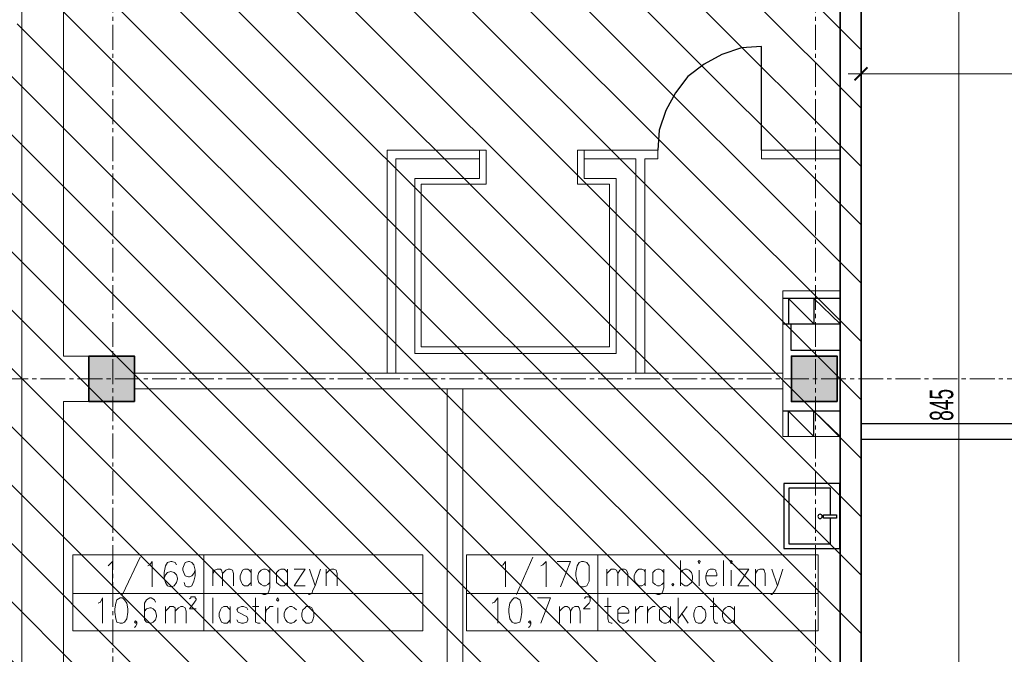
# Model space of a CAD drawing. Header units: millimetres. Extents: x 0 to 12515, y 0 to 27803.
# Tile 84 of 97: x 9734 to 10491, y 25132 to 25620. Entities that reach past the tile are written whole.
import ezdxf

# ---------------------------------------------------------------- set-up
doc = ezdxf.new("R2010")
doc.units = ezdxf.units.MM
doc.linetypes.add('CENTER2', pattern=[28.575, 19.05, -3.175, 3.175, -3.175])
doc.layers.add('PDF _Geometria', color=7, linetype='Continuous')
doc.layers.add('powierzchnie', color=230, linetype='Continuous', lineweight=30, plot=False)
for name, color, linetype, lineweight in [('sq_bud istn', 253, 'Continuous', 15), ('SQ_ISTN.Ściany', 140, 'Continuous', 35), ('SQ_Osie', 220, 'CENTER2', 9), ('SQ_PROJ.AranżacjaSanitarna', 7, 'Continuous', 25), ('SQ_Wymiary', 7, 'Continuous', 5)]:
    doc.layers.add(name, color=color, linetype=linetype, lineweight=lineweight)
doc.styles.add('SQ_Swis721 LtCn BT', font='swisscl.ttf', dxfattribs={"width": 0.8})
doc.dimstyles.new('SQ_100', dxfattribs={"dimscale": 100, "dimtxt": 0.18, "dimasz": 0.1, "dimexe": 0.1, "dimexo": 0.01, "dimgap": 0.04, "dimtad": 1, "dimrnd": 0.5, "dimdsep": 46, "dimtxsty": 'SQ_Swis721 LtCn BT', "dimblk": 'ARCHTICK', "dimcen": 0.1, "dimdle": 0.1, "dimclrd": 256, "dimclre": 256, "dimclrt": 256, "dimaunit": 1, "dimadec": 0, "dimazin": 0, "dimtfac": 1, "dimtix": 1, "dimtmove": 2, "dimatfit": 3, "dimldrblk": 'ARCHTICK', "dimfxl": 0.1, "dimfxlon": 1, "dimtolj": 1, "dimlwd": -1, "dimarcsym": 0})

# ---------------------------------------------------------------- blocks, each defined once
blk = doc.blocks.new('ist osie bud B')
at = {"layer": 'SQ_Osie'}
for p, q in [((22173.28, 13852.66), (22173.28, 19362.86)), ((22713.28, 13852.66), (22713.28, 19362.86))]:
    blk.add_line(p, q, dxfattribs=at)
blk.add_lwpolyline([(21178.31, 15296.45), (22845.29, 15296.45)], dxfattribs=at)
blk = doc.blocks.new('słupy konstr bud B')
at = {"layer": 'SQ_ISTN.Ściany', "lineweight": 5}
h = blk.add_hatch(dxfattribs=at)
h.set_pattern_fill('JIS_STN_1E', color=256, scale=10)
h.paths.add_polyline_path([(21350.78, 18613.95), (21315.78, 18613.95), (21315.78, 18578.95), (21350.78, 18578.95)])
h.paths.add_polyline_path([(21890.78, 18613.95), (21855.78, 18613.95), (21855.78, 18578.95), (21890.78, 18578.95)])
h.paths.add_polyline_path([(22190.78, 18613.95), (22155.78, 18613.95), (22155.78, 18578.95), (22190.78, 18578.95)])
h.paths.add_polyline_path([(22730.78, 18613.95), (22695.78, 18613.95), (22695.78, 18578.95), (22730.78, 18578.95)])
h.paths.add_polyline_path([(22730.78, 17953.95), (22695.78, 17953.95), (22695.78, 17918.95), (22730.78, 17918.95)])
h.paths.add_polyline_path([(22190.78, 17953.95), (22155.78, 17953.95), (22155.78, 17918.95), (22190.78, 17918.95)])
h.paths.add_polyline_path([(21890.78, 17953.95), (21855.78, 17953.95), (21855.78, 17918.95), (21890.78, 17918.95)])
h.paths.add_polyline_path([(21350.78, 17953.95), (21315.78, 17953.95), (21315.78, 17918.95), (21350.78, 17918.95)])
h.paths.add_polyline_path([(21350.78, 17293.95), (21315.78, 17293.95), (21315.78, 17258.95), (21350.78, 17258.95)])
h.paths.add_polyline_path([(21890.78, 17293.95), (21855.78, 17293.95), (21855.78, 17258.95), (21890.78, 17258.95)])
h.paths.add_polyline_path([(22190.78, 17293.95), (22155.78, 17293.95), (22155.78, 17258.95), (22190.78, 17258.95)])
h.paths.add_polyline_path([(22730.78, 17293.95), (22695.78, 17293.95), (22695.78, 17258.95), (22730.78, 17258.95)])
h.paths.add_polyline_path([(22695.78, 16633.95), (22730.78, 16633.95), (22730.78, 16598.95), (22695.78, 16598.95)])
h.paths.add_polyline_path([(22695.78, 14653.95), (22730.78, 14653.95), (22730.78, 14618.95), (22695.78, 14618.95)])
h.paths.add_polyline_path([(22695.78, 15313.95), (22730.78, 15313.95), (22730.78, 15278.95), (22695.78, 15278.95)])
h.paths.add_polyline_path([(22695.78, 15973.95), (22730.78, 15973.95), (22730.78, 15938.95), (22695.78, 15938.95)])
h.paths.add_polyline_path([(22155.78, 14653.95), (22190.78, 14653.95), (22190.78, 14618.95), (22155.78, 14618.95)])
h.paths.add_polyline_path([(22155.78, 15313.95), (22190.78, 15313.95), (22190.78, 15278.95), (22155.78, 15278.95)])
h.paths.add_polyline_path([(22155.78, 15973.95), (22190.78, 15973.95), (22190.78, 15938.95), (22155.78, 15938.95)])
h.paths.add_polyline_path([(22155.78, 16633.95), (22190.78, 16633.95), (22190.78, 16598.95), (22155.78, 16598.95)])
h.paths.add_polyline_path([(21855.78, 14653.95), (21890.78, 14653.95), (21890.78, 14618.95), (21855.78, 14618.95)])
h.paths.add_polyline_path([(21855.78, 15313.95), (21890.78, 15313.95), (21890.78, 15278.95), (21855.78, 15278.95)])
h.paths.add_polyline_path([(21855.78, 15973.95), (21890.78, 15973.95), (21890.78, 15938.95), (21855.78, 15938.95)])
h.paths.add_polyline_path([(21855.78, 16633.95), (21890.78, 16633.95), (21890.78, 16598.95), (21855.78, 16598.95)])
h.paths.add_polyline_path([(21315.78, 14653.95), (21350.78, 14653.95), (21350.78, 14618.95), (21315.78, 14618.95)])
h.paths.add_polyline_path([(21315.78, 15313.95), (21350.78, 15313.95), (21350.78, 15278.95), (21315.78, 15278.95)])
h.paths.add_polyline_path([(21315.78, 15973.95), (21350.78, 15973.95), (21350.78, 15938.95), (21315.78, 15938.95)])
h.paths.add_polyline_path([(21315.78, 16633.95), (21350.78, 16633.95), (21350.78, 16598.95), (21315.78, 16598.95)])
at = {"layer": 'SQ_ISTN.Ściany'}
for points in [[(22155.78, 15313.95), (22190.78, 15313.95), (22190.78, 15278.95), (22155.78, 15278.95)], [(22695.78, 15313.95), (22730.78, 15313.95), (22730.78, 15278.95), (22695.78, 15278.95)]]:
    blk.add_lwpolyline(points, close=True, dxfattribs=at)
blk = doc.blocks.new('sanit-umywalka')
for points in [[(47.78, -2.5), (0, -2.5), (0, 53.06), (47.78, 53.06)], [(14, 23.5), (14, 26.5), (3, 26.5), (3, 23.5)]]:
    blk.add_lwpolyline(points, close=True)
blk.add_lwpolyline([(8, 26.5), (8, 49.06), (43.78, 49.06), (43.78, 1.5), (8, 1.5), (8, 23.5)])
blk.add_circle((17, 25), 1.87)
blk = doc.blocks.new('_ArchTick')
at = {"color": 0, "linetype": 'ByBlock', "const_width": 0.15}
blk.add_lwpolyline([(-0.5, -0.5), (0.5, 0.5)], dxfattribs=at)
blk = doc.blocks.new('*D1561')
at = {"layer": 'Defpoints', "color": 0, "transparency": 16777216}
for p in [(10381.05, 26153.23), (10369.05, 24106.99), (10381.05, 24106.99)]:
    blk.add_point(p, dxfattribs=at)
at = {"layer": 'SQ_Wymiary', "lineweight": -2, "transparency": 16777216}
for p, q in [((10369.05, 26143.23), (10369.05, 26163.23)), ((10381.05, 26143.23), (10381.05, 26163.23))]:
    blk.add_line(p, q, dxfattribs=at)
at = {"layer": 'SQ_Wymiary', "transparency": 16777216}
for p, q in [((10369.05, 26153.23), (10359.05, 26153.23)), ((10369.05, 26153.23), (10381.05, 26153.23)), ((10381.05, 26153.23), (10391.05, 26153.23))]:
    blk.add_line(p, q, dxfattribs=at)
at = {"layer": 'SQ_Wymiary', "transparency": 16777216, "xscale": 10, "yscale": 10, "zscale": 10}
blk.add_blockref('_ArchTick', (10369.05, 26153.23), dxfattribs=at)
at = {"layer": 'SQ_Wymiary', "transparency": 16777216, "xscale": 10, "yscale": 10, "zscale": 10, "rotation": 180}
blk.add_blockref('_ArchTick', (10381.05, 26153.23), dxfattribs=at)
at = {"layer": 'SQ_Wymiary', "transparency": 16777216, "insert": (10375.05, 26166.27), "char_height": 18, "attachment_point": 5, "style": 'SQ_Swis721 LtCn BT'}
blk.add_mtext('\\A1;12', dxfattribs=at)
blk = doc.blocks.new('*D1562')
at = {"layer": 'Defpoints', "color": 0, "transparency": 16777216}
for p in [(10369.05, 26153.23), (9768.05, 23998.16), (10369.05, 23998.16)]:
    blk.add_point(p, dxfattribs=at)
at = {"layer": 'SQ_Wymiary', "lineweight": -2, "transparency": 16777216}
for p, q in [((9768.05, 26143.23), (9768.05, 26163.23)), ((10369.05, 26143.23), (10369.05, 26163.23))]:
    blk.add_line(p, q, dxfattribs=at)
at = {"layer": 'SQ_Wymiary', "transparency": 16777216}
blk.add_line((9758.05, 26153.23), (10379.05, 26153.23), dxfattribs=at)
at = {"layer": 'SQ_Wymiary', "transparency": 16777216, "xscale": 10, "yscale": 10, "zscale": 10, "rotation": 180}
blk.add_blockref('_ArchTick', (9768.05, 26153.23), dxfattribs=at)
at = {"layer": 'SQ_Wymiary', "transparency": 16777216, "xscale": 10, "yscale": 10, "zscale": 10}
blk.add_blockref('_ArchTick', (10369.05, 26153.23), dxfattribs=at)
at = {"layer": 'SQ_Wymiary', "transparency": 16777216, "insert": (10068.55, 26166.45), "char_height": 18, "attachment_point": 5, "style": 'SQ_Swis721 LtCn BT'}
blk.add_mtext('\\A1;601', dxfattribs=at)
blk = doc.blocks.new('*D1563')
at = {"layer": 'Defpoints', "color": 0, "transparency": 16777216}
for p in [(9736.05, 26153.23), (9736.05, 23728.91), (9768.05, 23728.91)]:
    blk.add_point(p, dxfattribs=at)
at = {"layer": 'SQ_Wymiary', "lineweight": -2, "transparency": 16777216}
for p, q in [((9736.05, 26143.23), (9736.05, 26163.23)), ((9768.05, 26143.23), (9768.05, 26163.23))]:
    blk.add_line(p, q, dxfattribs=at)
at = {"layer": 'SQ_Wymiary', "transparency": 16777216}
blk.add_line((9778.05, 26153.23), (9726.05, 26153.23), dxfattribs=at)
at = {"layer": 'SQ_Wymiary', "transparency": 16777216, "xscale": 10, "yscale": 10, "zscale": 10, "rotation": 180}
blk.add_blockref('_ArchTick', (9736.05, 26153.23), dxfattribs=at)
at = {"layer": 'SQ_Wymiary', "transparency": 16777216, "xscale": 10, "yscale": 10, "zscale": 10}
blk.add_blockref('_ArchTick', (9768.05, 26153.23), dxfattribs=at)
at = {"layer": 'SQ_Wymiary', "transparency": 16777216, "insert": (9752.05, 26166.45), "char_height": 18, "attachment_point": 5, "style": 'SQ_Swis721 LtCn BT'}
blk.add_mtext('\\A1;32', dxfattribs=at)
blk = doc.blocks.new('*D1564')
at = {"layer": 'Defpoints', "color": 0, "transparency": 16777216}
for p in [(10611.05, 26153.23), (10381.05, 25297.36), (10611.05, 25297.36)]:
    blk.add_point(p, dxfattribs=at)
at = {"layer": 'SQ_Wymiary', "lineweight": -2, "transparency": 16777216}
for p, q in [((10381.05, 26143.23), (10381.05, 26163.23)), ((10611.05, 26143.23), (10611.05, 26163.23))]:
    blk.add_line(p, q, dxfattribs=at)
at = {"layer": 'SQ_Wymiary', "transparency": 16777216}
blk.add_line((10371.05, 26153.23), (10621.05, 26153.23), dxfattribs=at)
at = {"layer": 'SQ_Wymiary', "transparency": 16777216, "xscale": 10, "yscale": 10, "zscale": 10, "rotation": 180}
blk.add_blockref('_ArchTick', (10381.05, 26153.23), dxfattribs=at)
at = {"layer": 'SQ_Wymiary', "transparency": 16777216, "xscale": 10, "yscale": 10, "zscale": 10}
blk.add_blockref('_ArchTick', (10611.05, 26153.23), dxfattribs=at)
at = {"layer": 'SQ_Wymiary', "transparency": 16777216, "insert": (10496.05, 26166.46), "char_height": 18, "attachment_point": 5, "style": 'SQ_Swis721 LtCn BT'}
blk.add_mtext('\\A1;230', dxfattribs=at)
blk = doc.blocks.new('*D1540')
at = {"layer": 'Defpoints', "color": 0, "transparency": 16777216}
for p in [(10381.05, 25578.58), (10381.05, 25578.58), (10648.05, 25578.58)]:
    blk.add_point(p, dxfattribs=at)
at = {"layer": 'SQ_Wymiary', "lineweight": -2, "transparency": 16777216}
for p, q in [((10381.05, 25578.58), (10381.05, 25588.58)), ((10648.05, 25578.58), (10648.05, 25588.58))]:
    blk.add_line(p, q, dxfattribs=at)
at = {"layer": 'SQ_Wymiary', "transparency": 16777216}
blk.add_line((10658.05, 25578.58), (10371.05, 25578.58), dxfattribs=at)
at = {"layer": 'SQ_Wymiary', "transparency": 16777216, "xscale": 10, "yscale": 10, "zscale": 10, "rotation": 180}
blk.add_blockref('_ArchTick', (10381.05, 25578.58), dxfattribs=at)
at = {"layer": 'SQ_Wymiary', "transparency": 16777216, "xscale": 10, "yscale": 10, "zscale": 10}
blk.add_blockref('_ArchTick', (10648.05, 25578.58), dxfattribs=at)
at = {"layer": 'SQ_Wymiary', "transparency": 16777216, "insert": (10514.55, 25591.79), "char_height": 18, "attachment_point": 5, "style": 'SQ_Swis721 LtCn BT'}
blk.add_mtext('\\A1;267', dxfattribs=at)
blk = doc.blocks.new('*D1631')
at = {"layer": 'Defpoints', "color": 0, "transparency": 16777216}
for p in [(10381.04, 25746.35), (10381.05, 24901.36), (10456.24, 24901.36)]:
    blk.add_point(p, dxfattribs=at)
at = {"layer": 'SQ_Wymiary', "transparency": 16777216}
blk.add_line((10456.24, 25756.35), (10456.24, 24891.36), dxfattribs=at)
at = {"layer": 'SQ_Wymiary', "lineweight": -2, "transparency": 16777216}
for p, q in [((10446.24, 25746.35), (10466.24, 25746.35)), ((10446.24, 24901.36), (10466.24, 24901.36))]:
    blk.add_line(p, q, dxfattribs=at)
at = {"layer": 'SQ_Wymiary', "transparency": 16777216, "xscale": 10, "yscale": 10, "zscale": 10}
for p, rotation in [((10456.24, 25746.35), 90), ((10456.24, 24901.36), 270)]:
    blk.add_blockref('_ArchTick', p, dxfattribs=dict(at, rotation=rotation))
at = {"layer": 'SQ_Wymiary', "transparency": 16777216, "insert": (10443.03, 25323.86), "char_height": 18, "attachment_point": 5, "rotation": 90, "style": 'SQ_Swis721 LtCn BT'}
blk.add_mtext('\\A1;845', dxfattribs=at)

msp = doc.modelspace()

# ---------------------------------------------------------------- hatches: boundary and pattern name
at = {"layer": 'sq_bud istn'}
h = msp.add_hatch(dxfattribs=at)
h.set_pattern_fill('LINE', color=256, scale=10, angle=135)
h.set_pattern_definition([(135, (-26309.698, -6231.543), (-22.45064, -22.45064), [])])
h.paths.add_polyline_path([(11255.814, 26698.348), (11353.814, 26698.348), (11353.814, 26960.741), (9195.941, 26960.741), (9195.941, 26698.348), (9735.814, 26698.348), (9732.474, 25591.428), (9195.941, 25591.428), (9195.941, 24057.1), (9732.474, 24057.1), (9732.474, 24023.913), (10180.814, 24023.913), (10180.814, 24450.348), (10380.814, 24450.348), (10380.814, 25745.895), (10610.814, 25745.895), (10610.814, 25666.348), (10647.814, 25666.348), (11255.814, 25666.348)])
at = {"layer": 'SQ_ISTN.Ściany', "lineweight": 5}
h = msp.add_hatch(dxfattribs=at)
h.set_pattern_fill('JIS_STN_1E', color=256, scale=10, angle=180)
h.set_pattern_definition([(225, (32518.344, 40640.358), (7.0710678, -7.0710678), []), (225, (32511.294, 40640.358), (7.0710678, -7.0710678), [10, -5])])
h.paths.add_polyline_path([(11167.561, 22026.413), (11202.561, 22026.413), (11202.561, 22061.413), (11167.561, 22061.413)])
h.paths.add_polyline_path([(10627.561, 22026.413), (10662.561, 22026.413), (10662.561, 22061.413), (10627.561, 22061.413)])
h.paths.add_polyline_path([(10327.561, 22026.413), (10362.561, 22026.413), (10362.561, 22061.413), (10327.561, 22061.413)])
h.paths.add_polyline_path([(9787.561, 22026.413), (9822.561, 22026.413), (9822.561, 22061.413), (9787.561, 22061.413)])
h.paths.add_polyline_path([(9787.561, 22686.413), (9822.561, 22686.413), (9822.561, 22721.413), (9787.561, 22721.413)])
h.paths.add_polyline_path([(10327.561, 22686.413), (10362.561, 22686.413), (10362.561, 22721.413), (10327.561, 22721.413)])
h.paths.add_polyline_path([(10627.561, 22686.413), (10662.561, 22686.413), (10662.561, 22721.413), (10627.561, 22721.413)])
h.paths.add_polyline_path([(11167.561, 22686.413), (11202.561, 22686.413), (11202.561, 22721.413), (11167.561, 22721.413)])
h.paths.add_polyline_path([(11167.561, 23346.413), (11202.561, 23346.413), (11202.561, 23381.413), (11167.561, 23381.413)])
h.paths.add_polyline_path([(10627.561, 23346.413), (10662.561, 23346.413), (10662.561, 23381.413), (10627.561, 23381.413)])
h.paths.add_polyline_path([(10327.561, 23346.413), (10362.561, 23346.413), (10362.561, 23381.413), (10327.561, 23381.413)])
h.paths.add_polyline_path([(9787.561, 23346.413), (9822.561, 23346.413), (9822.561, 23381.413), (9787.561, 23381.413)])
h.paths.add_polyline_path([(9822.561, 24006.413), (9787.561, 24006.413), (9787.561, 24041.413), (9822.561, 24041.413)])
h.paths.add_polyline_path([(9822.561, 25986.413), (9787.561, 25986.413), (9787.561, 26021.413), (9822.561, 26021.413)])
h.paths.add_polyline_path([(9822.561, 25326.413), (9787.561, 25326.413), (9787.561, 25361.413), (9822.561, 25361.413)])
h.paths.add_polyline_path([(9822.561, 24666.413), (9787.561, 24666.413), (9787.561, 24701.413), (9822.561, 24701.413)])
h.paths.add_polyline_path([(10362.561, 25986.413), (10327.561, 25986.413), (10327.561, 26021.413), (10362.561, 26021.413)])
h.paths.add_polyline_path([(10362.561, 25326.413), (10327.561, 25326.413), (10327.561, 25361.413), (10362.561, 25361.413)])
h.paths.add_polyline_path([(10362.561, 24666.413), (10327.561, 24666.413), (10327.561, 24701.413), (10362.561, 24701.413)])
h.paths.add_polyline_path([(10362.561, 24006.413), (10327.561, 24006.413), (10327.561, 24041.413), (10362.561, 24041.413)])
h.paths.add_polyline_path([(10662.561, 25986.413), (10627.561, 25986.413), (10627.561, 26021.413), (10662.561, 26021.413)])
h.paths.add_polyline_path([(10662.561, 25326.413), (10627.561, 25326.413), (10627.561, 25361.413), (10662.561, 25361.413)])
h.paths.add_polyline_path([(10662.561, 24666.413), (10627.561, 24666.413), (10627.561, 24701.413), (10662.561, 24701.413)])
h.paths.add_polyline_path([(10662.561, 24006.413), (10627.561, 24006.413), (10627.561, 24041.413), (10662.561, 24041.413)])
h.paths.add_polyline_path([(11202.561, 25986.413), (11167.561, 25986.413), (11167.561, 26021.413), (11202.561, 26021.413)])
h.paths.add_polyline_path([(11202.561, 25326.413), (11167.561, 25326.413), (11167.561, 25361.413), (11202.561, 25361.413)])
h.paths.add_polyline_path([(11202.561, 24666.413), (11167.561, 24666.413), (11167.561, 24701.413), (11202.561, 24701.413)])
h.paths.add_polyline_path([(11202.561, 24006.413), (11167.561, 24006.413), (11167.561, 24041.413), (11202.561, 24041.413)])

# ---------------------------------------------------------------- linework, layer by layer
at = {"layer": 'PDF _Geometria', "lineweight": 13}
for p, q in [((10365.048, 25319.063), (10321.048, 25319.063)), ((10365.048, 25299.592), (10365.048, 25319.063))]:
    msp.add_line(p, q, dxfattribs=at)
at = {"layer": 'PDF _Geometria'}
for p, q in [((10365.048, 25319.063), (10321.048, 25319.063)), ((10365.048, 25299.592), (10365.048, 25319.063))]:
    msp.add_line(p, q, dxfattribs=at)
at = {"layer": 'PDF _Geometria', "lineweight": 9}
msp.add_lwpolyline([(10304.504, 25519.904), (10304.504, 25599.432), (10289.272, 25598.595), (10274.048, 25593.512), (10260.507, 25585.9), (10247.811, 25576.597), (10238.508, 25563.901), (10230.896, 25550.36), (10225.813, 25535.127), (10224.967, 25519.904)], dxfattribs=at)
at = {"layer": 'PDF _Geometria'}
for points in [[(10304.504, 25519.904), (10304.504, 25599.432), (10289.272, 25598.595), (10274.048, 25593.512), (10260.507, 25585.9), (10247.811, 25576.597), (10238.508, 25563.901), (10230.896, 25550.36), (10225.813, 25535.127), (10224.967, 25519.904)], [(10326.969, 25386.21), (10326.969, 25365.903), (10365.048, 25365.903), (10365.048, 25405.672), (10321.048, 25405.672)], [(10321.048, 25386.21), (10365.048, 25386.21), (10344.739, 25405.672), (10344.739, 25386.21), (10325.286, 25405.672), (10325.286, 25386.21)], [(10325.286, 25299.592), (10325.286, 25319.063), (10344.739, 25299.592), (10344.739, 25319.063), (10365.048, 25299.592)]]:
    msp.add_lwpolyline(points, dxfattribs=at)
at = {"layer": 'PDF _Geometria', "lineweight": 13}
for points in [[(10326.969, 25386.21), (10326.969, 25365.903), (10365.048, 25365.903), (10365.048, 25405.672), (10321.048, 25405.672)], [(10321.048, 25386.21), (10365.048, 25386.21), (10344.739, 25405.672), (10344.739, 25386.21), (10325.286, 25405.672), (10325.286, 25386.21)], [(10325.286, 25299.592), (10325.286, 25319.063), (10344.739, 25299.592), (10344.739, 25319.063), (10365.048, 25299.592)], [(9802.349, 25200.053), (9803.194, 25200.899), (9805.731, 25203.436), (9805.731, 25183.974)], [(9826.885, 25206.819), (9813.352, 25178.054)], [(9832.814, 25200.053), (9834.505, 25200.899), (9836.197, 25203.436), (9836.197, 25183.974)], [(9854.813, 25200.899), (9853.967, 25202.59), (9851.43, 25203.436), (9850.584, 25203.436), (9848.046, 25202.59), (9846.346, 25200.053), (9845.509, 25194.978), (9845.509, 25190.741), (9846.346, 25187.358), (9848.046, 25184.82), (9850.584, 25183.974), (9853.121, 25184.82), (9854.813, 25187.358), (9855.658, 25189.895), (9855.658, 25190.741), (9854.813, 25193.287), (9853.121, 25194.978), (9850.584, 25195.824), (9848.046, 25194.978), (9846.346, 25193.287), (9845.509, 25190.741)], [(9869.199, 25196.661), (9868.345, 25194.124), (9866.653, 25192.432), (9864.962, 25191.586), (9864.116, 25191.586), (9861.579, 25192.432), (9860.733, 25194.124), (9859.887, 25196.661), (9859.887, 25198.361), (9860.733, 25200.899), (9861.579, 25202.59), (9864.116, 25203.436), (9864.962, 25203.436), (9866.653, 25202.59), (9868.345, 25200.899), (9869.199, 25196.661), (9869.199, 25192.432), (9868.345, 25188.203), (9866.653, 25184.82), (9864.962, 25183.974), (9863.27, 25183.974), (9861.579, 25184.82), (9860.733, 25187.358)], [(10104.358, 25200.053), (10106.05, 25200.899), (10107.741, 25203.436), (10107.741, 25183.974)], [(10128.894, 25206.819), (10116.208, 25178.054)], [(10134.823, 25200.053), (10136.515, 25200.899), (10139.052, 25203.436), (10139.052, 25183.974)], [(10150.047, 25183.974), (10157.668, 25203.436), (10147.51, 25203.436)], [(10242.28, 25204.282), (10242.28, 25184.82)], [(10275.283, 25204.282), (10275.283, 25184.82)], [(9882.732, 25197.516), (9882.732, 25184.82)], [(9882.732, 25194.124), (9884.423, 25196.661), (9886.115, 25197.516), (9888.661, 25197.516), (9889.507, 25196.661), (9890.344, 25194.124), (9890.344, 25184.82)], [(9890.344, 25194.124), (9892.89, 25196.661), (9894.581, 25197.516), (9896.273, 25197.516), (9897.964, 25196.661), (9898.81, 25194.124), (9898.81, 25184.82)], [(9912.351, 25194.978), (9910.66, 25196.661), (9909.814, 25197.516), (9907.277, 25197.516), (9905.576, 25196.661), (9904.731, 25194.978), (9903.885, 25192.432), (9903.885, 25189.895), (9904.731, 25187.358), (9905.576, 25185.666), (9907.277, 25184.82), (9909.814, 25184.82), (9910.66, 25185.666), (9912.351, 25187.358)], [(9912.351, 25197.516), (9912.351, 25184.82)], [(9926.738, 25194.978), (9925.038, 25196.661), (9923.346, 25197.516), (9921.655, 25197.516), (9919.963, 25196.661), (9918.272, 25194.978), (9917.426, 25192.432), (9917.426, 25189.895), (9918.272, 25187.358), (9919.963, 25185.666), (9921.655, 25184.82), (9923.346, 25184.82), (9925.038, 25185.666), (9926.738, 25187.358)], [(9926.738, 25197.516), (9926.738, 25183.129), (9925.884, 25180.591), (9925.038, 25178.9), (9923.346, 25178.054), (9921.655, 25178.054), (9919.963, 25178.9)], [(9940.271, 25194.978), (9938.579, 25196.661), (9937.733, 25197.516), (9935.196, 25197.516), (9933.504, 25196.661), (9931.813, 25194.978), (9931.813, 25187.358), (9933.504, 25185.666), (9935.196, 25184.82), (9937.733, 25184.82), (9938.579, 25185.666), (9940.271, 25187.358)], [(9940.271, 25197.516), (9940.271, 25184.82)], [(9953.812, 25184.82), (9945.345, 25184.82), (9953.812, 25197.516), (9945.345, 25197.516)], [(9957.195, 25197.516), (9961.424, 25184.82), (9965.661, 25197.516)], [(9969.89, 25197.516), (9969.89, 25184.82)], [(9969.89, 25194.124), (9972.428, 25196.661), (9974.119, 25197.516), (9975.811, 25197.516), (9977.502, 25196.661), (9978.348, 25194.124), (9978.348, 25184.82)], [(10185.587, 25197.516), (10185.587, 25184.82)], [(10185.587, 25194.124), (10188.124, 25196.661), (10188.97, 25197.516), (10191.508, 25197.516), (10193.208, 25196.661), (10194.045, 25194.124), (10194.045, 25184.82)], [(10194.045, 25194.124), (10195.745, 25196.661), (10197.437, 25197.516), (10199.128, 25197.516), (10200.82, 25196.661), (10201.666, 25194.124), (10201.666, 25184.82)], [(10215.207, 25194.978), (10214.361, 25196.661), (10212.669, 25197.516), (10210.132, 25197.516), (10209.277, 25196.661), (10207.586, 25194.978), (10206.74, 25192.432), (10206.74, 25189.895), (10207.586, 25187.358), (10209.277, 25185.666), (10210.132, 25184.82), (10212.669, 25184.82), (10214.361, 25185.666), (10215.207, 25187.358)], [(10215.207, 25197.516), (10215.207, 25184.82)], [(10229.585, 25194.978), (10227.902, 25196.661), (10226.202, 25197.516), (10224.51, 25197.516), (10222.819, 25196.661), (10221.127, 25194.978), (10221.127, 25187.358), (10222.819, 25185.666), (10224.51, 25184.82), (10226.202, 25184.82), (10227.902, 25185.666), (10229.585, 25187.358)], [(10229.585, 25197.516), (10229.585, 25183.129), (10228.739, 25180.591), (10227.902, 25178.9), (10226.202, 25178.054), (10224.51, 25178.054), (10222.819, 25178.9)], [(10242.28, 25194.978), (10243.972, 25196.661), (10245.663, 25197.516), (10247.355, 25197.516), (10249.046, 25196.661), (10250.738, 25194.978), (10251.592, 25192.432), (10251.592, 25189.895), (10250.738, 25187.358), (10249.046, 25185.666), (10247.355, 25184.82), (10245.663, 25184.82), (10243.972, 25185.666), (10242.28, 25187.358)], [(10256.667, 25196.661), (10256.667, 25184.82)], [(10261.742, 25192.432), (10270.199, 25192.432), (10270.199, 25194.124), (10269.362, 25195.824), (10269.362, 25196.661), (10267.662, 25197.516), (10265.125, 25197.516), (10263.433, 25196.661), (10262.588, 25194.978), (10261.742, 25192.432), (10261.742, 25189.895), (10262.588, 25187.358), (10263.433, 25185.666), (10265.125, 25184.82), (10267.662, 25184.82), (10269.362, 25185.666), (10270.199, 25187.358)], [(10281.203, 25196.661), (10281.203, 25184.82)], [(10294.744, 25184.82), (10286.278, 25184.82), (10294.744, 25197.516), (10286.278, 25197.516)], [(10299.819, 25197.516), (10299.819, 25184.82)], [(10299.819, 25194.124), (10301.51, 25196.661), (10303.202, 25197.516), (10305.739, 25197.516), (10306.594, 25196.661), (10307.431, 25194.124), (10307.431, 25184.82)], [(10312.514, 25197.516), (10316.743, 25184.82), (10320.972, 25197.516)], [(10044.353, 25178.9), (9875.966, 25178.9), (9775.275, 25178.9)], [(9961.424, 25184.82), (9959.732, 25181.437), (9958.886, 25178.9), (9957.195, 25178.054), (9956.349, 25178.054)], [(10348.054, 25178.9), (10178.821, 25178.9), (10077.9, 25178.9)], [(10316.743, 25184.82), (10315.052, 25181.437), (10313.36, 25178.9), (10312.514, 25178.054), (10311.669, 25178.054)], [(9794.737, 25171.288), (9796.428, 25172.125), (9798.12, 25175.517), (9798.12, 25156.055)], [(9838.734, 25172.125), (9837.888, 25173.825), (9835.351, 25175.517), (9834.505, 25175.517), (9831.968, 25173.825), (9830.277, 25171.288), (9830.277, 25158.593), (9831.968, 25156.901), (9834.505, 25156.055), (9835.351, 25156.055), (9837.043, 25156.901), (9838.734, 25158.593), (9839.58, 25161.13), (9839.58, 25161.976), (9838.734, 25165.359), (9837.043, 25167.05), (9835.351, 25167.896), (9834.505, 25167.896), (9831.968, 25167.05), (9830.277, 25165.359), (9830.277, 25161.976)], [(9864.962, 25174.662), (9865.808, 25175.517), (9865.808, 25176.362), (9869.199, 25176.362), (9869.199, 25175.517), (9870.045, 25174.662), (9870.045, 25173.825), (9869.199, 25172.971), (9868.345, 25171.288), (9864.962, 25167.05), (9870.045, 25167.05)], [(9882.732, 25175.517), (9882.732, 25156.055)], [(9915.735, 25175.517), (9915.735, 25156.901), (9917.426, 25156.055), (9919.118, 25156.055)], [(10097.592, 25171.288), (10099.283, 25172.125), (10101.821, 25175.517), (10101.821, 25156.055)], [(10134.823, 25156.055), (10142.435, 25175.517), (10132.286, 25175.517)], [(10168.663, 25174.662), (10168.663, 25175.517), (10169.509, 25176.362), (10172.046, 25176.362), (10172.901, 25175.517), (10172.901, 25172.971), (10172.046, 25171.288), (10167.817, 25167.05), (10172.901, 25167.05)], [(10186.433, 25175.517), (10186.433, 25159.439), (10187.279, 25156.901), (10188.97, 25156.055), (10189.816, 25156.055)], [(10240.589, 25175.517), (10240.589, 25156.055)], [(10267.662, 25175.517), (10267.662, 25159.439), (10268.508, 25156.901), (10269.362, 25156.055), (10271.045, 25156.055)], [(9846.346, 25168.742), (9846.346, 25156.055)], [(9846.346, 25165.359), (9848.883, 25167.896), (9849.738, 25168.742), (9852.275, 25168.742), (9853.967, 25167.896), (9853.967, 25156.055)], [(9853.967, 25165.359), (9856.504, 25167.896), (9858.196, 25168.742), (9859.887, 25168.742), (9861.579, 25167.896), (9862.425, 25165.359), (9862.425, 25156.055)], [(9896.273, 25166.205), (9894.581, 25167.896), (9893.736, 25168.742), (9891.198, 25168.742), (9889.507, 25167.896), (9888.661, 25166.205), (9887.807, 25163.667), (9887.807, 25161.13), (9888.661, 25158.593), (9889.507, 25156.901), (9891.198, 25156.055), (9893.736, 25156.055), (9894.581, 25156.901), (9896.273, 25158.593)], [(9896.273, 25168.742), (9896.273, 25156.055)], [(9909.814, 25166.205), (9908.968, 25167.896), (9906.431, 25168.742), (9904.731, 25168.742), (9902.193, 25167.896), (9901.348, 25166.205), (9902.193, 25164.513), (9903.885, 25163.667), (9907.277, 25161.976), (9908.968, 25161.13), (9909.814, 25159.439), (9909.814, 25158.593), (9908.968, 25156.901), (9906.431, 25156.055), (9904.731, 25156.055), (9902.193, 25156.901), (9901.348, 25158.593)], [(9913.197, 25168.742), (9918.272, 25168.742)], [(9923.346, 25168.742), (9923.346, 25156.055)], [(9923.346, 25163.667), (9924.201, 25166.205), (9925.884, 25167.896), (9926.738, 25168.742), (9929.276, 25168.742)], [(9932.659, 25167.896), (9932.659, 25156.055)], [(9947.037, 25166.205), (9945.345, 25167.896), (9943.654, 25168.742), (9941.962, 25168.742), (9940.271, 25167.896), (9938.579, 25166.205), (9937.733, 25163.667), (9937.733, 25161.13), (9938.579, 25158.593), (9940.271, 25156.901), (9941.962, 25156.055), (9943.654, 25156.055), (9945.345, 25156.901), (9947.037, 25158.593)], [(10149.21, 25168.742), (10149.21, 25156.055)], [(10149.21, 25165.359), (10151.747, 25167.896), (10153.439, 25168.742), (10155.131, 25168.742), (10156.822, 25167.896), (10157.668, 25165.359), (10157.668, 25156.055)], [(10157.668, 25165.359), (10159.359, 25167.896), (10161.051, 25168.742), (10163.588, 25168.742), (10164.434, 25167.896), (10165.28, 25165.359), (10165.28, 25156.055)], [(10183.896, 25168.742), (10188.97, 25168.742)], [(10194.045, 25163.667), (10202.511, 25163.667), (10202.511, 25165.359), (10201.666, 25167.05), (10200.82, 25167.896), (10199.128, 25168.742), (10197.437, 25168.742), (10195.745, 25167.896), (10194.045, 25166.205), (10194.045, 25158.593), (10195.745, 25156.901), (10197.437, 25156.055), (10199.128, 25156.055), (10200.82, 25156.901), (10202.511, 25158.593)], [(10207.586, 25168.742), (10207.586, 25156.055)], [(10207.586, 25163.667), (10208.432, 25166.205), (10210.132, 25167.896), (10210.978, 25168.742), (10213.515, 25168.742)], [(10216.898, 25168.742), (10216.898, 25156.055)], [(10216.898, 25163.667), (10217.744, 25166.205), (10219.436, 25167.896), (10221.127, 25168.742), (10222.819, 25168.742)], [(10234.668, 25166.205), (10232.977, 25167.896), (10231.276, 25168.742), (10229.585, 25168.742), (10227.902, 25167.896), (10226.202, 25166.205), (10226.202, 25158.593), (10227.902, 25156.901), (10229.585, 25156.055), (10231.276, 25156.055), (10232.977, 25156.901), (10234.668, 25158.593)], [(10234.668, 25168.742), (10234.668, 25156.055)], [(10247.355, 25168.742), (10240.589, 25159.439)], [(10243.126, 25163.667), (10248.201, 25156.055)], [(10265.125, 25168.742), (10270.199, 25168.742)], [(10283.741, 25166.205), (10282.049, 25167.896), (10280.357, 25168.742), (10278.666, 25168.742), (10276.974, 25167.896), (10275.283, 25166.205), (10274.437, 25163.667), (10274.437, 25161.13), (10275.283, 25158.593), (10276.974, 25156.901), (10278.666, 25156.055), (10280.357, 25156.055), (10282.049, 25156.901), (10283.741, 25158.593)], [(10283.741, 25168.742), (10283.741, 25156.055)], [(9824.347, 25156.901), (9823.502, 25156.055), (9822.656, 25156.901), (9823.502, 25157.747), (9824.347, 25156.901), (9824.347, 25155.201), (9823.502, 25153.509), (9822.656, 25152.664)], [(10127.203, 25156.901), (10126.357, 25156.055), (10125.511, 25156.901), (10126.357, 25157.747), (10127.203, 25156.901), (10127.203, 25155.201), (10126.357, 25153.509), (10125.511, 25152.664)]]:
    msp.add_lwpolyline(points, dxfattribs=at)
for points in [[(10044.353, 25150.126), (10044.353, 25208.511), (9875.966, 25208.511), (9775.275, 25208.511), (9775.275, 25150.126), (9875.966, 25150.126), (9875.966, 25208.511), (9875.966, 25150.126)], [(10348.054, 25150.126), (10348.054, 25208.511), (10178.821, 25208.511), (10077.9, 25208.511), (10077.9, 25150.126), (10178.821, 25150.126), (10178.821, 25208.511), (10178.821, 25150.126)], [(10166.126, 25203.436), (10164.434, 25202.59), (10162.743, 25200.053), (10161.897, 25194.978), (10161.897, 25192.432), (10162.743, 25188.203), (10164.434, 25184.82), (10166.126, 25183.974), (10167.817, 25183.974), (10170.355, 25184.82), (10172.046, 25188.203), (10172.046, 25200.053), (10170.355, 25202.59), (10167.817, 25203.436)], [(10255.821, 25203.436), (10256.667, 25201.745), (10257.513, 25203.436), (10256.667, 25204.282)], [(10280.357, 25203.436), (10281.203, 25201.745), (10282.049, 25203.436), (10281.203, 25204.282)], [(10236.36, 25186.512), (10235.514, 25185.666), (10236.36, 25184.82), (10237.205, 25185.666)], [(9811.652, 25175.517), (9809.115, 25173.825), (9808.278, 25171.288), (9807.423, 25167.05), (9807.423, 25164.513), (9808.278, 25159.439), (9809.115, 25156.901), (9811.652, 25156.055), (9813.352, 25156.055), (9815.044, 25156.901), (9816.735, 25159.439), (9817.581, 25164.513), (9817.581, 25167.05), (9816.735, 25171.288), (9815.044, 25173.825), (9813.352, 25175.517)], [(9931.813, 25173.825), (9932.659, 25172.971), (9933.504, 25173.825), (9932.659, 25175.517)], [(10114.516, 25175.517), (10112.816, 25173.825), (10111.124, 25171.288), (10110.278, 25167.05), (10110.278, 25164.513), (10111.124, 25159.439), (10112.816, 25156.901), (10114.516, 25156.055), (10116.208, 25156.055), (10118.745, 25156.901), (10119.591, 25159.439), (10120.436, 25164.513), (10120.436, 25167.05), (10119.591, 25171.288), (10118.745, 25173.825), (10116.208, 25175.517)], [(9954.657, 25168.742), (9953.812, 25167.896), (9952.12, 25166.205), (9951.274, 25163.667), (9951.274, 25161.13), (9952.12, 25158.593), (9953.812, 25156.901), (9954.657, 25156.055), (9957.195, 25156.055), (9958.886, 25156.901), (9959.732, 25158.593), (9960.578, 25161.13), (9960.578, 25163.667), (9959.732, 25166.205), (9958.886, 25167.896), (9957.195, 25168.742)], [(10255.821, 25168.742), (10254.13, 25167.896), (10253.275, 25166.205), (10252.438, 25163.667), (10252.438, 25161.13), (10253.275, 25158.593), (10254.13, 25156.901), (10255.821, 25156.055), (10258.359, 25156.055), (10259.204, 25156.901), (10260.896, 25158.593), (10261.742, 25161.13), (10261.742, 25163.667), (10260.896, 25166.205), (10259.204, 25167.896), (10258.359, 25168.742)]]:
    msp.add_lwpolyline(points, close=True, dxfattribs=at)
at = {"layer": 'powierzchnie'}
for points in [[(10611.048, 25309.21), (10381.048, 25309.21), (10381.048, 25746.348), (10610.814, 25746.348), (10610.814, 25666.348), (10648.048, 25666.348), (10648.048, 25391.21), (10610.814, 25391.21)], [(10381.048, 22709.842), (10610.814, 22709.842), (10611.048, 25297.361), (10381.048, 25297.361)]]:
    msp.add_lwpolyline(points, close=True, dxfattribs=at)
at = {"layer": 'sq_bud istn'}
for p, q in [((9736.048, 25591.428), (9736.048, 25708.913)), ((9768.048, 25361.413), (9768.048, 25708.913)), ((9736.048, 24947.383), (9736.048, 25591.428)), ((10087.89, 25519.904), (10016.819, 25519.904)), ((10016.819, 25519.904), (10016.819, 25348.348)), ((10087.89, 25513.129), (10087.89, 25519.904)), ((10087.89, 25497.905), (10087.89, 25519.904)), ((10092.974, 25519.904), (10087.89, 25519.904)), ((10092.974, 25493.667), (10092.974, 25519.904)), ((10163.199, 25519.904), (10168.283, 25519.904)), ((10163.199, 25519.904), (10163.199, 25493.667)), ((10224.967, 25519.904), (10168.283, 25519.904)), ((10168.283, 25519.904), (10168.283, 25513.129)), ((10168.283, 25519.904), (10168.283, 25497.905)), ((10224.967, 25513.129), (10224.967, 25519.904)), ((10364.82, 25519.904), (10304.504, 25519.904)), ((10304.504, 25513.129), (10304.504, 25519.904)), ((10023.586, 25348.348), (10023.586, 25513.129)), ((10023.586, 25513.129), (10087.89, 25513.129)), ((10168.283, 25513.129), (10208.043, 25513.129)), ((10208.043, 25513.129), (10208.043, 25348.133)), ((10214.818, 25348.133), (10214.818, 25513.129)), ((10214.818, 25513.129), (10224.967, 25513.129)), ((10304.504, 25513.129), (10364.82, 25513.129)), ((10037.972, 25363.357), (10037.972, 25497.905)), ((10037.972, 25497.905), (10087.89, 25497.905)), ((10168.283, 25497.905), (10192.819, 25497.905)), ((10192.819, 25497.905), (10192.819, 25363.357)), ((10043.047, 25368.44), (10043.047, 25493.667)), ((10043.047, 25493.667), (10092.974, 25493.667)), ((10163.199, 25493.667), (10187.744, 25493.667)), ((10187.744, 25493.667), (10187.744, 25368.44)), ((10365.048, 25411.592), (10321.048, 25411.592)), ((10321.048, 25411.592), (10321.048, 25299.592)), ((10187.744, 25368.44), (10043.047, 25368.44)), ((9787.561, 25361.413), (9768.048, 25361.413)), ((10192.819, 25363.357), (10037.972, 25363.357)), ((9822.561, 25348.348), (10321.048, 25348.348)), ((9822.561, 25336.348), (10321.048, 25336.348)), ((10063.048, 25336.348), (10063.048, 24961.348)), ((10063.048, 25336.348), (10063.048, 24961.348)), ((10075.048, 25336.348), (10075.048, 24961.348)), ((10075.048, 25336.348), (10075.048, 24961.348)), ((9787.561, 25326.413), (9768.048, 25326.413)), ((9768.048, 24947.383), (9768.048, 25326.413)), ((10321.048, 25299.592), (10365.048, 25299.592))]:
    msp.add_line(p, q, dxfattribs=at)
for points in [[(10168.283, 25519.904), (10168.283, 25497.905), (10192.819, 25497.905), (10192.819, 25363.357), (10037.972, 25363.357), (10037.972, 25497.905), (10087.89, 25497.905), (10087.89, 25519.904)], [(10163.199, 25519.904), (10163.199, 25493.667), (10187.744, 25493.667), (10187.744, 25368.44), (10043.047, 25368.44), (10043.047, 25493.667), (10092.974, 25493.667), (10092.974, 25519.904)], [(10092.974, 25519.904), (10087.89, 25519.904)], [(10365.048, 25411.592), (10321.048, 25411.592), (10321.048, 25299.592), (10365.048, 25299.592)]]:
    msp.add_lwpolyline(points, dxfattribs=at)
msp.add_lwpolyline([(9822.561, 25326.413), (9787.561, 25326.413), (9787.561, 25361.413), (9822.561, 25361.413)], close=True, dxfattribs=at)
at = {"layer": 'SQ_ISTN.Ściany'}
for p, q in [((10365.048, 25758.348), (10365.048, 24901.364)), ((10381.042, 25746.348), (10381.042, 24901.364))]:
    msp.add_line(p, q, dxfattribs=at)
msp.add_lwpolyline([(10362.561, 25326.413), (10327.561, 25326.413), (10327.561, 25361.413), (10362.561, 25361.413)], close=True, dxfattribs=at)

# ---------------------------------------------------------------- block references
at = {"layer": 'sq_bud istn', "rotation": 180}
msp.add_blockref('słupy konstr bud B', (32518.344, 40640.358), dxfattribs=at)
at = {"layer": 'SQ_Osie', "lineweight": 35, "rotation": 180}
msp.add_blockref('ist osie bud B', (32519.332, 40640.358), dxfattribs=at)
msp.add_blockref('ist osie bud B', (32519.332, 40640.358), dxfattribs=at)
at = {"layer": 'SQ_PROJ.AranżacjaSanitarna', "xscale": -0.9, "yscale": 0.9, "zscale": 0.9}
msp.add_blockref('sanit-umywalka', (10364.82, 25215.607), dxfattribs=at)

# ---------------------------------------------------------------- dimensions: what is measured, and where the dimension line sits
at = {"layer": 'SQ_Wymiary'}
for base, p1, p2, picture, middle in [((9736.048, 26153.233), (9768.048, 23728.913), (9736.048, 23728.913), '*D1563', (9752.048, 26166.451)), ((10369.048, 26153.233), (9768.048, 23998.163), (10369.048, 23998.163), '*D1562', (10068.548, 26166.451)), ((10381.048, 26153.233), (10369.048, 24106.987), (10381.048, 24106.987), '*D1561', (10375.048, 26166.268)), ((10611.048, 26153.233), (10381.048, 25297.361), (10611.048, 25297.361), '*D1564', (10496.048, 26166.463)), ((10381.048, 25578.575), (10648.048, 25578.575), (10381.048, 25578.575), '*D1540', (10514.548, 25591.793))]:
    dim = msp.add_linear_dim(base=base, p1=p1, p2=p2, dimstyle='SQ_100', dxfattribs=at)
    dim.commit()
    dim.dimension.update_dxf_attribs({"geometry": picture, "text_midpoint": middle})
dim = msp.add_linear_dim(base=(10456.245, 24901.364), p1=(10381.042, 25746.348), p2=(10381.049, 24901.364), angle=90, dimstyle='SQ_100', dxfattribs=at)
dim.commit()
dim.dimension.update_dxf_attribs({"geometry": '*D1631', "text_midpoint": (10443.026, 25323.856)})

doc.saveas('drawing.dxf')
